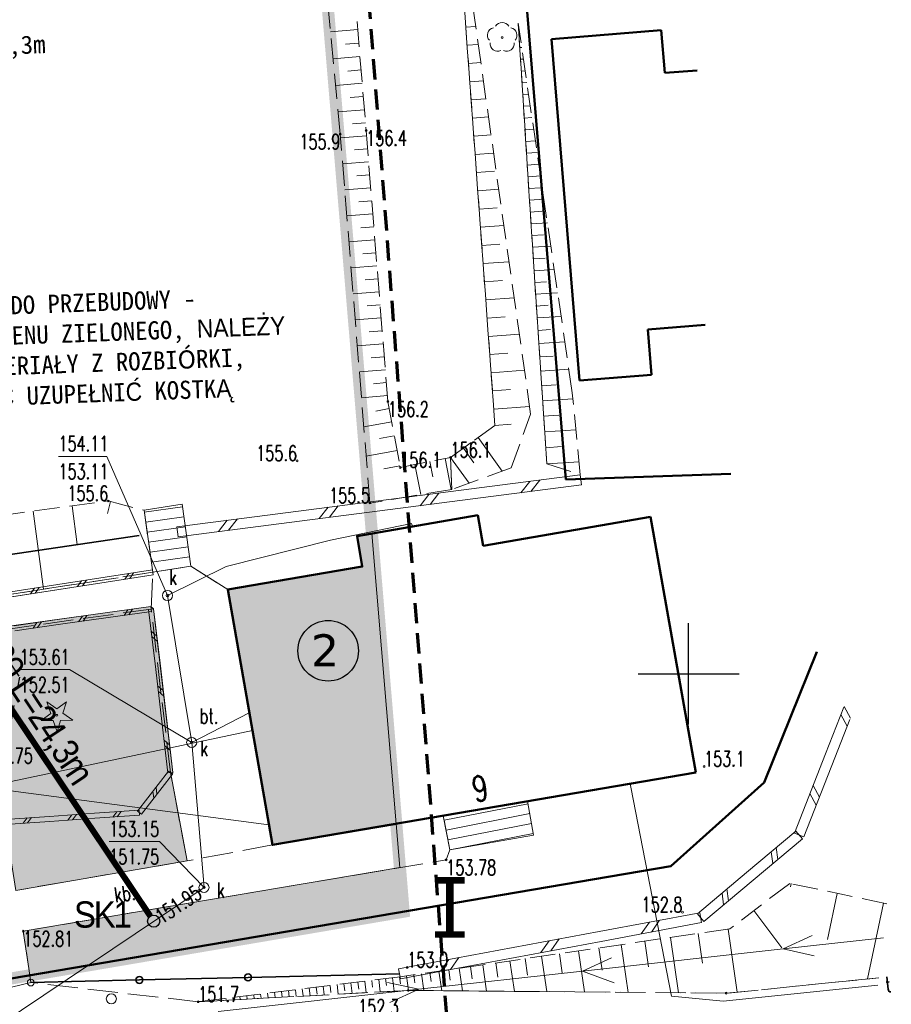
# Model space of a CAD drawing. Header units: feet. Extents: x 7493062 to 7493341, y 5986535 to 5986725.
# Tile 7 of 16: x 7493217 to 7493260, y 5986584 to 5986632. Entities that reach past the tile are written whole.
import ezdxf
from ezdxf import colors
from ezdxf.entities.mleader import LeaderData, LeaderLine
from ezdxf.enums import TextEntityAlignment as Align
from ezdxf.math import Vec2, Vec3

# ---------------------------------------------------------------- set-up
doc = ezdxf.new("R2010")
doc.units = ezdxf.units.FT
doc.header["$MEASUREMENT"] = 0
for name, pattern in [('1', [0]), ('1_1', [0]), ('1_14', [1, -1]), ('1_OTKJ', [2, 1.5, -0.5]), ('1_OTKS', [0]), ('1_OTKSG', [0]), ('1_OTKU', [2, 1.5, -0.5]), ('1_OTRK', [1.75, 1.25, -0.5]), ('1_OTRKG', [1.75, 1.25, -0.5]), ('2', [1.5, 1, -0.5]), ('2_EGBS', [0]), ('2_EGBSG', [0]), ('2_EGBU_A', [0]), ('3', [1, 0.5, -0.5]), ('3_SUCP', [0]), ('3_SUEP_A', [0]), ('3_SUKP', [0]), ('3_SUTP_A', [0]), ('GDE', [0]), ('HIDDEN2', [4.7625, 3.175, -1.5875])]:
    doc.linetypes.add(name, pattern=pattern)
doc.layers.get('0').update_dxf_attribs({"color": 250, "linetype": 'CONTINUOUS', "lineweight": 100})
for name, color, linetype, lineweight in [('__IE_PZT_02', 1, 'CONTINUOUS', 30), ('_budynek', 7, 'CONTINUOUS', 50), ('_k_kreskowanie', 250, 'CONTINUOUS', 5), ('_k_opis', 1, 'CONTINUOUS', 13), ('_k_widok', 7, 'CONTINUOUS', 18), ('_k_zarys', 7, 'HIDDEN2', 20), ('_k_ściany', 7, 'CONTINUOUS', 35), ('DZIALKI_L_1', 2, '1', 50), ('EDZPD_L_0', 7, '1', 18), ('EGBB_L_0', 250, '2_EGBU_A', 50), ('EGBE_L_3', 7, '2_EGBS', 18), ('KANALIZACJA SANITARNA PROJ.', 32, 'CONTINUOUS', 0), ('Obrys', 7, 'CONTINUOUS', 25), ('OTD_L_12', 7, 'CONTINUOUS', 18), ('OTK_E_T_3', 7, 'CONTINUOUS', 0), ('OTK_L_0', 7, '1_OTKJ', 18), ('OTK_L_4', 7, '1_OTKU', 18), ('OTK_L_6', 7, '1_OTKS', 18), ('OTO_L_0', 7, 'CONTINUOUS', 35), ('OTO_L_2', 7, 'CONTINUOUS', 18), ('OTR_L_1', 7, '1_OTRK', 18), ('OTR_T_0', 7, 'CONTINUOUS', 18), ('OTR_T_1', 7, 'CONTINUOUS', 18), ('OTZ_T_0', 250, 'CONTINUOUS', 18), ('OTZ_T_1', 250, 'CONTINUOUS', 18), ('SIATKA_L_0', 7, '1', 25), ('SUEP_L_0', 1, '3_SUEP_A', 18), ('SUP_T_2', 7, 'CONTINUOUS', 18)]:
    doc.layers.add(name, color=color, linetype=linetype, lineweight=lineweight)
doc.layers.add('_k_niewidoczna', color=72, linetype='CONTINUOUS', lineweight=9, plot=False)
for name, color, linetype, lineweight, true_color in [('EADTD_T_0', 7, 'CONTINUOUS', 25, 0x800080), ('SUCP_L_0', 7, '3_SUCP', 18, 0xd200d2), ('SUK_E_T_4', 7, 'CONTINUOUS', 0, 0x803300), ('SUK_T_3', 7, 'CONTINUOUS', 18, 0x803300), ('SUKP_L_0', 7, '3_SUKP', 18, 0x803300), ('SUKR_T_0', 7, 'CONTINUOUS', 18, 0x803300), ('SUTP_E_T_0', 7, 'CONTINUOUS', 0, 0xff9100), ('SUTP_L_0', 7, '3_SUTP_A', 18, 0xff9100), ('ZASIEG_L_0', 7, '2', 70, 0x2cd341)]:
    doc.layers.add(name, color=color, linetype=linetype, lineweight=lineweight, true_color=true_color)
doc.styles.add('GENERATED_STYLE_1', font='MS Gothic.ttf')
doc.styles.get("Standard").update_dxf_attribs({"font": 'Simplex.SHX'})

# ---------------------------------------------------------------- blocks, each defined once
blk = doc.blocks.new('2_OTRN')
at = {"linetype": 'Continuous'}
blk.add_circle((0, 0), 0.045, dxfattribs=at)
blk = doc.blocks.new('2_OTRS')
at = {"linetype": 'Continuous'}
blk.add_circle((0, 0), 0.045, dxfattribs=at)
blk = doc.blocks.new('2_OTZL')
at = {"linetype": 'Continuous'}
blk.add_circle((0, 0), 0.045, dxfattribs=at)
for centre, start, end in [((0, 0.375), 30.1401, 149.8599), ((-0.357, 0.116), 102.1445, 221.86), ((0.357, 0.116), 318.14, 77.8555), ((-0.22, -0.303), 174.1482, 293.8542), ((0.22, -0.303), 246.1458, 5.8518)]:
    blk.add_arc(centre, 0.375, start, end, dxfattribs=at)
blk = doc.blocks.new('2_OTZG')
at = {"linetype": 'Continuous'}
for p, q in [((-0.3012, 0.09375), (-0.4937, 0.6621)), ((-0.4937, 0.6621), (-0.0039, 0.31545)), ((-0.0039, 0.31545), (0.4771, 0.67415)), ((0.4771, 0.67415), (0.2988, 0.1012)), ((-0.78225, -0.26495), (-0.3012, 0.09375)), ((0.2988, 0.1012), (0.7886, -0.24545)), ((-0.18225, -0.2575), (-0.78225, -0.26495)), ((0.01025, -0.82585), (-0.18225, -0.2575)), ((0.1886, -0.2529), (0.01025, -0.82585)), ((0.7886, -0.24545), (0.1886, -0.2529))]:
    blk.add_line(p, q, dxfattribs=at)
blk.add_circle((0, 0), 0.045, dxfattribs=at)
blk = doc.blocks.new('4_SUKS')
at = {"linetype": 'Continuous'}
blk.add_circle((0, 0), 0.25, dxfattribs=at)
blk = doc.blocks.new('4_SUPS')
at = {"linetype": 'Continuous'}
blk.add_circle((0, 0), 0.0625, dxfattribs=at)
blk = doc.blocks.new('4_SUPP')
at = {"linetype": 'Continuous'}
blk.add_circle((0, 0), 0.25, dxfattribs=at)
blk = doc.blocks.new('dz_89')
at = {"layer": '_k_kreskowanie', "transparency": 33554534}
h = blk.add_hatch(color=252, dxfattribs=at)
h.dxf.hatch_style = 1
h.paths.add_polyline_path([(71.59, -22.862), (70.848, -22.962), (71.052, -24.481), (64.354, -25.373), (66.093, -38.086), (72.26, -37.264)])
at = {"layer": '_k_widok', "true_color": 0x727430, "transparency": 33554483}
h = blk.add_hatch(color=67, dxfattribs=at)
h.dxf.hatch_style = 1
h.paths.add_polyline_path([(72.464, -41.627), (72.362, -39.443), (53.603, -41.895), (53.84, -44.089)])
h.paths.add_polyline_path([(60.646, -26.181), (60.508, -26.067), (44.964, -27.632), (45.279, -31.881), (49.983, -31.463), (49.93, -30.871), (51.668, -30.695), (51.941, -32.767), (50.125, -32.9), (50.046, -32.326), (45.341, -32.754), (45.498, -34.882), (47.589, -36.757), (52.91, -36.58), (53.309, -39.863), (61.837, -38.718), (61.204, -34.486), (61.275, -34.401), (61.304, -34.311)])
at = {"layer": '_budynek'}
blk.add_lwpolyline([(71.59, -22.862), (70.848, -22.962), (71.052, -24.481), (64.354, -25.373), (66.093, -38.086), (72.26, -37.264)], dxfattribs=at)
at = {"layer": '_k_niewidoczna'}
for points in [[(59.516, -24.637), (58.339, -24.775), (52.455, -25.462)], [(50.081, -44.586), (53.84, -44.089), (53.603, -41.895), (72.362, -39.443), (72.26, -37.264), (66.093, -38.086), (64.354, -25.373), (62.569, -24.136), (62.253, -21.062), (60.353, -21.291), (60.693, -24.5), (59.516, -24.637)]]:
    blk.add_lwpolyline(points, dxfattribs=at)
blk.add_lwpolyline([(60.646, -26.181), (61.304, -34.311), (61.275, -34.401), (61.204, -34.486), (61.837, -38.718), (53.309, -39.863), (52.91, -36.58), (42.82, -36.916), (42.732, -36.884), (40.834, -35.183), (40.793, -35.101), (40.624, -33.183), (50.046, -32.326), (50.125, -32.9), (51.941, -32.767), (51.668, -30.695), (49.93, -30.871), (49.983, -31.463), (40.576, -32.298), (40.287, -28.225), (40.4, -28.092), (60.508, -26.067)], close=True, dxfattribs=at)
at = {"layer": '_k_zarys', "color": 1, "ltscale": 0.7, "const_width": 0.6}
blk.add_lwpolyline([(6.603, 40.543), (6.603, 40.543), (68.502, 43.426), (72.464, -41.627), (50.081, -44.586), (41.261, -42.547), (32.734, -54.97), (26.769, -58.21), (-7.837, -62.869), (-10.81, -30.016), (5.084, -30.196), (5.148, -5.572), (5.752, 14.49), (6.603, 40.543), (6.603, 40.543)], dxfattribs=at)
at = {"layer": 'Obrys', "lineweight": 25}
blk.add_circle((69.207, -28.581), 1.5, dxfattribs=at)
at = {"layer": '_k_opis', "color": 1, "insert": (73.801, -39.963), "char_height": 3, "attachment_point": 1, "rotation": 357.8731, "style": 'GENERATED_STYLE_1'}
blk.add_mtext_dynamic_manual_height_columns('{\\fMS Gothic|b1|i0|c238|p49;I}', width=3.91767, gutter_width=12.5, heights=[0], dxfattribs=at)
at = {"layer": 'Obrys', "lineweight": 20, "insert": (69.779, -27.786), "char_height": 1.5911, "width": 1.76347, "attachment_point": 3, "rotation": 357.8731, "style": 'GENERATED_STYLE_1'}
blk.add_mtext('{\\fVerdana|b0|i0|c238|p34;2}', dxfattribs=at)
at = {"layer": '_k_widok'}
ml = blk.add_multileader_mtext('Standard', dxfattribs=at)
ml.set_content('{\\fMS Gothic|b0|i0|c128|p49;BUDYNEK }GOSPODARCZY {\\fMS Gothic|b0|i0|c128|p49;"BLASZAK"} O WYMIARZE  3mx6m I WYSOKOŚCI 2,3m  {\\fMS Gothic|b0|i0|c128|p49;PRZEZNACZONY DO ROZBIÓRKI }', color=256, style='GENERATED_STYLE_1')
ml.set_leader_properties()
ml.build(insert=Vec2(0, 0))
ml.multileader.update_dxf_attribs({"text_right_attachment_type": 6, "dogleg_length": 0.36, "arrow_head_size": 1})
ctx = ml.context
ctx.base_point, ctx.char_height, ctx.arrow_head_size, ctx.landing_gap_size, ctx.plane_origin = Vec3(35.207, 3.456), 0.9, 1, 0.09, Vec3(24.141, -5.754)
ctx.right_attachment = 6
notes = []
notes.append((ctx, [(1, (1, 1, 0), (34.847, 3.456), (1, 0), 0.36, [(0, [(25.879, 10.999)], 0, [])])]))
ctx.mtext.insert, ctx.mtext.width, ctx.mtext.flow_direction = Vec3(35.297, 3.908), 23.05638, 5
ctx.mtext.has_bg_fill, ctx.mtext.bg_color, ctx.mtext.bg_scale_factor, ctx.mtext.bg_transparency, ctx.mtext.use_window_bg_color = 1, -1073741824, 1.5, 0, 1
ml = blk.add_multileader_mtext('Standard', dxfattribs=at)
ml.set_content('{\\fMS Gothic|b0|i0|c128|p49;SKWER Z MASZTEM DO PRZEBUDOWY - ZMNIEJSZENIE TERENU ZIELONEGO, }NALEŻY {\\fMS Gothic|b0|i0|c128|p49;WYKORZYSTA}Ć {\\fMS Gothic|b0|i0|c128|p49;MATERIA}Ł{\\fMS Gothic|b0|i0|c128|p49;Y Z ROZBIÓRKI, POZOSTA}ŁĄ {\\fMS Gothic|b0|i0|c128|p49;CZ}ĘŚĆ{\\fMS Gothic|b0|i0|c128|p49; UZUPE}Ł{\\fMS Gothic|b0|i0|c128|p49;NI}Ć {\\fMS Gothic|b0|i0|c128|p49;KOSTK}Ą {\\fMS Gothic|b0|i0|c128|p49;BETONOW}Ą', color=256, style='GENERATED_STYLE_1')
ml.set_leader_properties()
ml.build(insert=Vec2(0, 0))
ml.multileader.update_dxf_attribs({"text_right_attachment_type": 6, "dogleg_length": 0.36, "arrow_head_size": 1})
ctx = ml.context
ctx.base_point, ctx.char_height, ctx.arrow_head_size, ctx.landing_gap_size, ctx.plane_origin = Vec3(44.231, -10.977), 0.9, 1, 0.09, Vec3(28.363, -23.093)
ctx.right_attachment = 6
notes.append((ctx, [(1, (1, 1, 0), (43.871, -10.977), (1, 0), 0.36, [(0, [(40.287, -28.225)], 0, [])])]))
ctx.mtext.insert, ctx.mtext.width, ctx.mtext.defined_height, ctx.mtext.flow_direction = Vec3(44.321, -10.457), 24.53699, 7.418, 5
ctx.mtext.has_bg_fill, ctx.mtext.bg_color, ctx.mtext.bg_scale_factor, ctx.mtext.bg_transparency, ctx.mtext.use_window_bg_color = 1, -1073741824, 1.5, 0, 1
for ctx, leaders in notes:
    for number, flags, end, landing, length, lines in leaders:
        leader = LeaderData()
        leader.index, (leader.has_last_leader_line, leader.has_dogleg_vector, leader.attachment_direction) = number, flags
        leader.last_leader_point, leader.dogleg_vector, leader.dogleg_length = Vec3(end), Vec3(landing), length
        for number, points, colour, breaks in lines:
            line = LeaderLine()
            line.index, line.vertices, line.color, line.breaks = number, Vec3.list(points), colors.encode_raw_color(colour), breaks
            leader.lines.append(line)
        ctx.leaders.append(leader)

msp = doc.modelspace()

# ---------------------------------------------------------------- linework, layer by layer
at = {"layer": 'DZIALKI_L_1', "linetype": '1'}
for p, q in [((7493252.092, 5986609.901), (7493243.93, 5986609.62)), ((7493253.74, 5986594.61), (7493256.362, 5986601.09)), ((7493249.12, 5986590.47), (7493253.74, 5986594.61))]:
    msp.add_line(p, q, dxfattribs=at)
at = {"layer": 'EDZPD_L_0', "linetype": 'GDE', "lineweight": 18}
for p, q in [((7493252.092, 5986609.901), (7493243.93, 5986609.62)), ((7493253.74, 5986594.61), (7493256.362, 5986601.09)), ((7493249.12, 5986590.47), (7493253.74, 5986594.61))]:
    msp.add_line(p, q, dxfattribs=at)
at = {"layer": 'EGBB_L_0', "linetype": '2_EGBU_A'}
for p, q in [((7493248.64, 5986631.86), (7493243.21, 5986631.41)), ((7493248.83, 5986629.75), (7493248.64, 5986631.86)), ((7493243.21, 5986631.41), (7493244.6, 5986614.51)), ((7493250.42, 5986629.863), (7493248.83, 5986629.75)), ((7493247.98, 5986617.04), (7493250.822, 5986617.274)), ((7493248.16, 5986614.79), (7493247.98, 5986617.04)), ((7493244.6, 5986614.51), (7493248.16, 5986614.79)), ((7493239.82, 5986606.33), (7493239.56, 5986607.84)), ((7493248.12, 5986607.76), (7493239.82, 5986606.33)), ((7493250.36, 5986595.11), (7493248.12, 5986607.76))]:
    msp.add_line(p, q, dxfattribs=at)
at = {"layer": 'EGBE_L_3', "linetype": '2_EGBS'}
msp.add_line((7493242.32, 5986592.01), (7493242.029, 5986593.684), dxfattribs=at)
at = {"layer": 'OTD_L_12'}
for p, q in [((7493239.636, 5986609.198), (7493244.628, 5986609.838)), ((7493244.628, 5986609.838), (7493244.692, 5986609.342)), ((7493239.699, 5986608.702), (7493244.692, 5986609.342)), ((7493241.696, 5986608.958), (7493242.132, 5986609.518)), ((7493242.196, 5986609.022), (7493242.631, 5986609.582)), ((7493256.784, 5986596.025), (7493257.694, 5986598.342)), ((7493258.018, 5986597.799), (7493257.706, 5986598.373)), ((7493257.249, 5986595.842), (7493257.99, 5986597.729)), ((7493257.864, 5986597.407), (7493257.552, 5986597.981)), ((7493255.247, 5986592.111), (7493256.784, 5986596.025)), ((7493255.713, 5986591.929), (7493257.249, 5986595.842)), ((7493256.481, 5986593.885), (7493256.169, 5986594.459)), ((7493256.327, 5986593.494), (7493256.016, 5986594.068)), ((7493252.879, 5986590.161), (7493255.319, 5986592.211)), ((7493253.201, 5986589.779), (7493255.641, 5986591.829)), ((7493255.247, 5986592.111), (7493255.713, 5986591.929)), ((7493255.319, 5986592.211), (7493255.641, 5986591.829)), ((7493254.421, 5986590.804), (7493254.343, 5986591.391)), ((7493254.177, 5986590.599), (7493254.099, 5986591.186)), ((7493250.439, 5986588.111), (7493252.879, 5986590.161)), ((7493250.761, 5986587.729), (7493253.201, 5986589.779)), ((7493251.981, 5986588.754), (7493251.903, 5986589.341)), ((7493251.737, 5986588.549), (7493251.659, 5986589.136)), ((7493245.581, 5986587.239), (7493250.554, 5986588.166)), ((7493250.439, 5986588.111), (7493250.761, 5986587.729)), ((7493250.554, 5986588.166), (7493250.646, 5986587.674)), ((7493245.672, 5986586.748), (7493250.646, 5986587.674)), ((7493247.662, 5986587.118), (7493248.068, 5986587.702)), ((7493248.159, 5986587.211), (7493248.565, 5986587.795)), ((7493240.608, 5986586.312), (7493245.581, 5986587.239)), ((7493240.699, 5986585.821), (7493245.672, 5986586.748)), ((7493242.688, 5986586.192), (7493243.094, 5986586.776)), ((7493243.186, 5986586.284), (7493243.592, 5986586.868))]:
    msp.add_line(p, q, dxfattribs=at)
at = {"layer": 'OTK_L_0', "linetype": '1_OTKJ'}
msp.add_line((7493259.419, 5986584.942), (7493251.87, 5986584.18), dxfattribs=at)
at = {"layer": 'OTR_L_1', "linetype": '1_OTRK'}
for p, q in [((7493244.24, 5986613.91), (7493241.56, 5986632.21)), ((7493241.56, 5986632.21), (7493242.48, 5986617.91)), ((7493242.48, 5986617.91), (7493242.98, 5986610.39)), ((7493244.64, 5986609.85), (7493244.24, 5986613.91)), ((7493241.22, 5986610.19), (7493242.18, 5986612.85)), ((7493242.98, 5986610.39), (7493244.64, 5986609.85)), ((7493251.87, 5986584.18), (7493259.419, 5986584.942))]:
    msp.add_line(p, q, dxfattribs=at)
at = {"layer": 'OTR_L_1', "linetype": '1_OTRKG'}
for p, q in [((7493242.48, 5986617.91), (7493241.56, 5986632.21)), ((7493242.98, 5986610.39), (7493242.48, 5986617.91)), ((7493255.01, 5986589.62), (7493252.05, 5986587.37)), ((7493259.823, 5986588.609), (7493255.01, 5986589.62))]:
    msp.add_line(p, q, dxfattribs=at)
at = {"layer": 'OTR_L_1', "linetype": '1_1'}
for p, q in [((7493241.563, 5986632.161), (7493241.567, 5986632.161)), ((7493241.601, 5986631.58), (7493241.652, 5986631.583)), ((7493241.638, 5986630.998), (7493241.737, 5986631.004)), ((7493241.675, 5986630.417), (7493241.821, 5986630.426)), ((7493241.713, 5986629.835), (7493241.906, 5986629.847)), ((7493241.75, 5986629.253), (7493241.991, 5986629.269)), ((7493239.23, 5986628.408), (7493239.965, 5986628.462)), ((7493241.788, 5986628.672), (7493242.075, 5986628.69)), ((7493241.825, 5986628.09), (7493242.16, 5986628.112)), ((7493239.296, 5986627.508), (7493240.092, 5986627.566)), ((7493241.862, 5986627.509), (7493242.245, 5986627.533)), ((7493241.9, 5986626.927), (7493242.33, 5986626.955)), ((7493239.362, 5986626.607), (7493240.219, 5986626.67)), ((7493241.937, 5986626.346), (7493242.414, 5986626.376)), ((7493239.428, 5986625.706), (7493240.346, 5986625.774)), ((7493241.975, 5986625.764), (7493242.499, 5986625.798)), ((7493242.012, 5986625.182), (7493242.584, 5986625.219)), ((7493239.494, 5986624.806), (7493240.395, 5986624.872)), ((7493242.05, 5986624.601), (7493242.669, 5986624.641)), ((7493239.56, 5986623.905), (7493240.601, 5986623.981)), ((7493242.087, 5986624.019), (7493242.669, 5986624.057)), ((7493242.124, 5986623.438), (7493242.838, 5986623.484)), ((7493239.626, 5986623.004), (7493240.527, 5986623.07)), ((7493242.162, 5986622.856), (7493242.743, 5986622.893)), ((7493239.692, 5986622.104), (7493240.855, 5986622.189)), ((7493242.199, 5986622.274), (7493243.007, 5986622.326)), ((7493242.237, 5986621.693), (7493242.818, 5986621.73)), ((7493239.758, 5986621.203), (7493240.658, 5986621.269)), ((7493242.274, 5986621.111), (7493243.177, 5986621.169)), ((7493242.311, 5986620.53), (7493242.893, 5986620.567)), ((7493239.824, 5986620.302), (7493241.109, 5986620.396)), ((7493242.349, 5986619.948), (7493243.346, 5986620.012)), ((7493239.89, 5986619.402), (7493240.79, 5986619.468)), ((7493242.386, 5986619.367), (7493242.968, 5986619.404)), ((7493239.955, 5986618.501), (7493241.364, 5986618.604)), ((7493242.424, 5986618.785), (7493243.516, 5986618.855)), ((7493242.461, 5986618.203), (7493243.043, 5986618.241)), ((7493240.021, 5986617.6), (7493240.922, 5986617.666)), ((7493242.5, 5986617.61), (7493243.687, 5986617.689)), ((7493240.087, 5986616.7), (7493241.618, 5986616.812)), ((7493242.541, 5986616.992), (7493243.159, 5986617.033)), ((7493242.584, 5986616.349), (7493243.87, 5986616.435)), ((7493240.153, 5986615.799), (7493241.054, 5986615.865)), ((7493242.628, 5986615.679), (7493243.298, 5986615.724)), ((7493240.219, 5986614.898), (7493241.872, 5986615.019)), ((7493242.675, 5986614.982), (7493244.069, 5986615.075)), ((7493242.723, 5986614.256), (7493243.449, 5986614.304)), ((7493240.285, 5986613.998), (7493241.186, 5986614.064)), ((7493240.351, 5986613.097), (7493242.127, 5986613.227)), ((7493242.773, 5986613.507), (7493244.27, 5986613.607)), ((7493242.823, 5986612.747), (7493243.584, 5986612.797)), ((7493240.41, 5986612.291), (7493241.215, 5986612.35)), ((7493242.875, 5986611.974), (7493244.421, 5986612.076)), ((7493239.579, 5986611.693), (7493240.774, 5986610.028)), ((7493242.927, 5986611.188), (7493243.712, 5986611.24)), ((7493242.98, 5986610.39), (7493244.576, 5986610.496)), ((7493255.079, 5986589.605), (7493255.047, 5986589.454)), ((7493257.364, 5986589.125), (7493256.884, 5986586.84)), ((7493259.65, 5986588.645), (7493258.86, 5986584.886)), ((7493253.232, 5986588.268), (7493254.626, 5986586.434)), ((7493249.111, 5986586.942), (7493249.51, 5986584.201)), ((7493250.481, 5986587.142), (7493250.696, 5986585.665)), ((7493251.958, 5986587.357), (7493252.413, 5986584.235)), ((7493245.562, 5986586.425), (7493245.722, 5986585.329)), ((7493246.658, 5986586.585), (7493247.002, 5986584.223)), ((7493247.839, 5986586.757), (7493248.024, 5986585.485)), ((7493242.725, 5986586.012), (7493242.98, 5986584.259)), ((7493243.601, 5986586.139), (7493243.738, 5986585.195)), ((7493244.545, 5986586.277), (7493244.841, 5986584.242)), ((7493239.201, 5986585.499), (7493239.289, 5986584.895)), ((7493239.805, 5986585.586), (7493239.994, 5986584.286)), ((7493240.455, 5986585.681), (7493240.558, 5986584.98)), ((7493241.156, 5986585.783), (7493241.376, 5986584.273)), ((7493241.911, 5986585.893), (7493242.03, 5986585.08))]:
    msp.add_line(p, q, dxfattribs=at)
at = {"layer": 'SIATKA_L_0', "linetype": '1'}
for p, q in [((7493250, 5986597.5), (7493250, 5986602.5)), ((7493247.5, 5986600), (7493252.5, 5986600))]:
    msp.add_line(p, q, dxfattribs=at)
at = {"layer": 'SUEP_L_0', "linetype": '3_SUEP_A'}
for p, q in [((7493254.68, 5986586.371), (7493256.116, 5986587.033)), ((7493259.65, 5986586.92), (7493254.68, 5986586.371)), ((7493254.68, 5986586.371), (7493244.741, 5986585.273)), ((7493244.741, 5986585.273), (7493246.177, 5986585.934)), ((7493256.226, 5986586.039), (7493254.68, 5986586.371)), ((7493246.314, 5986584.692), (7493244.741, 5986585.273))]:
    msp.add_line(p, q, dxfattribs=at)
at = {"layer": 'SUTP_L_0', "linetype": '3_SUTP_A'}
for p, q in [((7493247.14, 5986594.38), (7493247.11, 5986594.55)), ((7493249.15, 5986584.04), (7493247.14, 5986594.38)), ((7493259.379, 5986584.573), (7493251.71, 5986583.79)), ((7493251.71, 5986583.79), (7493249.15, 5986584.04))]:
    msp.add_line(p, q, dxfattribs=at)

# ---------------------------------------------------------------- block references
at = {"layer": '_k_ściany', "rotation": 2.126854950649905}
msp.add_blockref('dz_89', (7493161.929, 5986627.127), dxfattribs=at)
at = {"layer": 'OTR_T_1'}
for p in [(7493250.77, 5986595.41), (7493249.7, 5986588.19), (7493251.87, 5986584.18)]:
    msp.add_blockref('2_OTRN', p, dxfattribs=at)
at = {"layer": 'OTZ_T_0'}
msp.add_blockref('2_OTZL', (7493240.77, 5986631.49), dxfattribs=at)

# ---------------------------------------------------------------- texts
at = {"layer": 'EADTD_T_0', "width": 0.7}
msp.add_text('9', height=1.25, rotation=10.2894, dxfattribs=at).set_placement((7493239.79, 5986593.71), align=Align.CENTER)
at = {"layer": 'OTR_T_1', "lineweight": 9, "width": 0.7}
msp.add_text('153.1', height=0.75, dxfattribs=at).set_placement((7493250.77, 5986595.41))
msp.add_text('152.8', height=0.75, dxfattribs=at).set_placement((7493249.7, 5986588.19), align=Align.RIGHT)
at = {"layer": 'SUTP_E_T_0', "lineweight": 9, "width": 0.7}
msp.add_text('t', height=0.75, rotation=6.4146, dxfattribs=at).set_placement((7493259.89, 5986584.617), align=Align.MIDDLE)

# ---------------------------------------------------------------- next in the draw order: linework, layer by layer
at = {"layer": '__IE_PZT_02', "linetype": '3', "ltscale": 2}
for points in [[(7493195.229, 5986655.908), (7493195.59, 5986651.427), (7493196.388, 5986630.296), (7493210.693, 5986609.012), (7493216.87, 5986599.825)], [(7493215.676, 5986585.111), (7493214.912, 5986589.58), (7493216.87, 5986599.825)]]:
    msp.add_lwpolyline(points, dxfattribs=at)
at = {"layer": '_k_widok', "color": 6}
msp.add_lwpolyline([(7493234.318, 5986606.937), (7493233.58, 5986606.81), (7493233.84, 5986605.3), (7493227.18, 5986604.16), (7493229.39, 5986591.52), (7493235.522, 5986592.57), (7493234.318, 5986606.937)], dxfattribs=at)
at = {"layer": 'DZIALKI_L_1', "linetype": '1'}
for p, q in [((7493243.93, 5986609.62), (7493236.514, 5986698.869)), ((7493213.63, 5986584.43), (7493249.12, 5986590.47))]:
    msp.add_line(p, q, dxfattribs=at)
at = {"layer": 'EDZPD_L_0', "linetype": 'GDE', "lineweight": 18}
for p, q in [((7493243.93, 5986609.62), (7493236.514, 5986698.869)), ((7493213.63, 5986584.43), (7493249.12, 5986590.47))]:
    msp.add_line(p, q, dxfattribs=at)
at = {"layer": 'EGBB_L_0', "linetype": '2_EGBU_A'}
for p, q in [((7493239.56, 5986607.84), (7493233.58, 5986606.81)), ((7493233.58, 5986606.81), (7493233.84, 5986605.3)), ((7493233.84, 5986605.3), (7493227.18, 5986604.16)), ((7493227.18, 5986604.16), (7493229.39, 5986591.52)), ((7493229.39, 5986591.52), (7493250.36, 5986595.11))]:
    msp.add_line(p, q, dxfattribs=at)
at = {"layer": 'EGBE_L_3', "linetype": '2_EGBS'}
for p, q in [((7493242.029, 5986593.684), (7493237.85, 5986592.968)), ((7493237.893, 5986592.752), (7493242.05, 5986593.564)), ((7493237.988, 5986592.261), (7493242.136, 5986593.071)), ((7493238.084, 5986591.771), (7493242.221, 5986592.579)), ((7493238.18, 5986591.28), (7493242.307, 5986592.086)), ((7493238.18, 5986591.28), (7493242.32, 5986592.01))]:
    msp.add_line(p, q, dxfattribs=at)
at = {"layer": 'EGBE_L_3', "linetype": '2_EGBSG'}
msp.add_line((7493237.85, 5986592.968), (7493238.18, 5986591.28), dxfattribs=at)
at = {"layer": 'KANALIZACJA SANITARNA PROJ.', "const_width": 0.3}
msp.add_lwpolyline([(7493209.853, 5986608.088), (7493223.342, 5986587.997)], dxfattribs=at)
at = {"layer": 'KANALIZACJA SANITARNA PROJ.', "lineweight": 30}
msp.add_circle((7493223.509, 5986587.748), 0.3, dxfattribs=at)
at = {"layer": 'OTD_L_12'}
for p, q in [((7493234.643, 5986608.558), (7493239.636, 5986609.198)), ((7493236.704, 5986608.318), (7493237.139, 5986608.878)), ((7493237.203, 5986608.382), (7493237.639, 5986608.942)), ((7493229.651, 5986607.918), (7493234.643, 5986608.558)), ((7493234.707, 5986608.062), (7493239.699, 5986608.702)), ((7493224.658, 5986607.278), (7493229.651, 5986607.918)), ((7493229.714, 5986607.422), (7493234.707, 5986608.062)), ((7493231.711, 5986607.678), (7493232.147, 5986608.238)), ((7493232.211, 5986607.742), (7493232.646, 5986608.302)), ((7493224.722, 5986606.782), (7493229.714, 5986607.422)), ((7493226.719, 5986607.038), (7493227.154, 5986607.598)), ((7493227.218, 5986607.102), (7493227.654, 5986607.662)), ((7493224.658, 5986607.278), (7493224.722, 5986606.782)), ((7493223.451, 5986605.144), (7493221.109, 5986604.782)), ((7493222.28, 5986604.963), (7493222.084, 5986604.679)), ((7493222.514, 5986604.999), (7493222.318, 5986604.715)), ((7493223.489, 5986604.896), (7493223.451, 5986605.144)), ((7493221.109, 5986604.782), (7493218.767, 5986604.42)), ((7493221.147, 5986604.534), (7493218.805, 5986604.172)), ((7493219.938, 5986604.601), (7493219.742, 5986604.317)), ((7493220.172, 5986604.637), (7493219.976, 5986604.353)), ((7493223.489, 5986604.896), (7493221.147, 5986604.534)), ((7493218.767, 5986604.42), (7493216.425, 5986604.058)), ((7493218.805, 5986604.172), (7493216.463, 5986603.81)), ((7493217.596, 5986604.239), (7493217.4, 5986603.955)), ((7493217.83, 5986604.275), (7493217.634, 5986603.991)), ((7493221.107, 5986603.008), (7493218.851, 5986602.692)), ((7493223.363, 5986603.324), (7493221.107, 5986603.008)), ((7493223.397, 5986603.076), (7493221.141, 5986602.76)), ((7493222.235, 5986603.166), (7493222.044, 5986602.887)), ((7493222.46, 5986603.197), (7493222.269, 5986602.918)), ((7493223.504, 5986603.215), (7493223.256, 5986603.185)), ((7493223.256, 5986603.185), (7493223.576, 5986600.485)), ((7493223.397, 5986603.076), (7493223.363, 5986603.324)), ((7493223.504, 5986603.215), (7493223.824, 5986600.515)), ((7493218.851, 5986602.692), (7493216.595, 5986602.376)), ((7493217.723, 5986602.534), (7493217.532, 5986602.255)), ((7493217.948, 5986602.565), (7493217.757, 5986602.286)), ((7493221.141, 5986602.76), (7493218.885, 5986602.444)), ((7493219.979, 5986602.85), (7493219.788, 5986602.571)), ((7493220.204, 5986602.881), (7493220.013, 5986602.602)), ((7493218.885, 5986602.444), (7493216.629, 5986602.128)), ((7493223.384, 5986602.105), (7493223.664, 5986601.865)), ((7493223.416, 5986601.835), (7493223.696, 5986601.595)), ((7493223.576, 5986600.485), (7493223.896, 5986597.785)), ((7493223.824, 5986600.515), (7493224.144, 5986597.815)), ((7493223.704, 5986599.405), (7493223.984, 5986599.165)), ((7493223.736, 5986599.135), (7493224.016, 5986598.895)), ((7493223.896, 5986597.785), (7493224.216, 5986595.085)), ((7493224.144, 5986597.815), (7493224.464, 5986595.115)), ((7493224.024, 5986596.705), (7493224.304, 5986596.465)), ((7493224.056, 5986596.435), (7493224.336, 5986596.195)), ((7493224.241, 5986595.177), (7493222.701, 5986593.197)), ((7493224.439, 5986595.023), (7493224.241, 5986595.177)), ((7493224.439, 5986595.023), (7493222.899, 5986593.043)), ((7493224.464, 5986595.115), (7493224.216, 5986595.085)), ((7493223.625, 5986594.385), (7493223.669, 5986594.033)), ((7493223.471, 5986594.187), (7493223.515, 5986593.835)), ((7493222.791, 5986593.245), (7493220.571, 5986593.091)), ((7493222.809, 5986592.995), (7493222.791, 5986593.245)), ((7493218.351, 5986592.938), (7493216.131, 5986592.785)), ((7493217.241, 5986592.861), (7493217.037, 5986592.597)), ((7493217.463, 5986592.877), (7493217.259, 5986592.612)), ((7493220.571, 5986593.091), (7493218.351, 5986592.938)), ((7493220.589, 5986592.842), (7493218.369, 5986592.689)), ((7493219.461, 5986593.015), (7493219.257, 5986592.75)), ((7493219.683, 5986593.03), (7493219.479, 5986592.765)), ((7493222.809, 5986592.995), (7493220.589, 5986592.842)), ((7493221.681, 5986593.168), (7493221.477, 5986592.903)), ((7493221.903, 5986593.183), (7493221.699, 5986592.919)), ((7493222.899, 5986593.043), (7493222.701, 5986593.197)), ((7493218.369, 5986592.689), (7493216.149, 5986592.535)), ((7493235.634, 5986585.386), (7493240.608, 5986586.312)), ((7493238.212, 5986585.358), (7493238.618, 5986585.942)), ((7493235.726, 5986584.894), (7493240.699, 5986585.821)), ((7493237.715, 5986585.265), (7493238.121, 5986585.849)), ((7493235.634, 5986585.386), (7493235.726, 5986584.894))]:
    msp.add_line(p, q, dxfattribs=at)
at = {"layer": 'OTK_L_0', "linetype": '1_OTKJ'}
for p, q in [((7493217.42, 5986584.71), (7493216.46, 5986584.48)), ((7493225.71, 5986583.76), (7493217.42, 5986584.71)), ((7493236.12, 5986584.32), (7493225.71, 5986583.76)), ((7493251.87, 5986584.18), (7493236.12, 5986584.32))]:
    msp.add_line(p, q, dxfattribs=at)
at = {"layer": 'OTK_L_4', "linetype": '1_OTKU'}
for p, q in [((7493223.47, 5986605.02), (7493211.76, 5986603.21)), ((7493223.38, 5986603.2), (7493223.47, 5986605.02)), ((7493223.47, 5986605.02), (7493225.35, 5986605.33)), ((7493225.35, 5986605.33), (7493227.18, 5986604.16)), ((7493227.18, 5986604.16), (7493229.39, 5986591.52)), ((7493212.1, 5986601.62), (7493223.38, 5986603.2)), ((7493224.34, 5986595.1), (7493223.38, 5986603.2)), ((7493225.16, 5986590.73), (7493224.34, 5986595.1)), ((7493237.85, 5986592.968), (7493229.39, 5986591.52)), ((7493238.18, 5986591.28), (7493237.85, 5986592.968)), ((7493229.39, 5986591.52), (7493225.16, 5986590.73)), ((7493238, 5986590.78), (7493238.18, 5986591.28)), ((7493229.44, 5986589.35), (7493238, 5986590.78)), ((7493225.16, 5986590.73), (7493216.68, 5986589.27)), ((7493217.05, 5986587.25), (7493229.44, 5986589.35)), ((7493217.42, 5986584.71), (7493217.05, 5986587.25)), ((7493216.46, 5986584.48), (7493217.42, 5986584.71))]:
    msp.add_line(p, q, dxfattribs=at)
at = {"layer": 'OTK_L_6', "linetype": '1_OTKS'}
for p, q in [((7493223.03, 5986608.09), (7493224.92, 5986608.39)), ((7493224.92, 5986608.39), (7493225.35, 5986605.33)), ((7493225.35, 5986605.33), (7493223.47, 5986605.02))]:
    msp.add_line(p, q, dxfattribs=at)
at = {"layer": 'OTK_L_6', "linetype": '1_OTKSG'}
msp.add_line((7493223.47, 5986605.02), (7493223.03, 5986608.09), dxfattribs=at)
at = {"layer": 'OTK_L_6', "linetype": '1_1'}
for p, q in [((7493223.044, 5986607.99), (7493224.938, 5986608.261)), ((7493223.115, 5986607.495), (7493225.008, 5986607.766)), ((7493223.186, 5986607), (7493225.077, 5986607.271)), ((7493223.257, 5986606.505), (7493225.147, 5986606.776)), ((7493223.328, 5986606.01), (7493225.216, 5986606.281)), ((7493223.399, 5986605.515), (7493225.286, 5986605.785))]:
    msp.add_line(p, q, dxfattribs=at)
msp.add_point((7493223.47, 5986605.02), dxfattribs=at)
at = {"layer": 'OTO_L_0'}
for p, q in [((7493222.79, 5986606.84), (7493215.371, 5986605.744)), ((7493228.182, 5986584.963), (7493222.801, 5986584.837)), ((7493235.68, 5986585.14), (7493228.182, 5986584.963)), ((7493222.801, 5986584.837), (7493217.42, 5986584.71))]:
    msp.add_line(p, q, dxfattribs=at)
for centre in [(7493222.801, 5986584.837), (7493228.182, 5986584.963)]:
    msp.add_circle(centre, 0.17, dxfattribs=at)
at = {"layer": 'OTO_L_2'}
for p, q in [((7493216.46, 5986584.48), (7493216.94, 5986584.595)), ((7493216.94, 5986584.595), (7493217.42, 5986584.71))]:
    msp.add_line(p, q, dxfattribs=at)
msp.add_circle((7493217.42, 5986584.71), 0.17, dxfattribs=at)
at = {"layer": 'OTR_L_1', "linetype": '1_OTRKG'}
for p, q in [((7493233, 5986639.26), (7493234.03, 5986626.89)), ((7493240.41, 5986612.29), (7493238.44, 5986639.21)), ((7493234.03, 5986626.89), (7493235.11, 5986613.47)), ((7493235.11, 5986613.47), (7493235.72, 5986610.21)), ((7493238.21, 5986610.71), (7493240.41, 5986612.29)), ((7493235.72, 5986610.21), (7493238.21, 5986610.71)), ((7493210.66, 5986607.12), (7493221.26, 5986608.55)), ((7493221.26, 5986608.55), (7493223.03, 5986608.09)), ((7493252.05, 5986587.37), (7493235.71, 5986584.99)), ((7493235.71, 5986584.99), (7493225.71, 5986583.76))]:
    msp.add_line(p, q, dxfattribs=at)
at = {"layer": 'OTR_L_1', "linetype": '1_OTRK'}
for p, q in [((7493242.18, 5986612.85), (7493238.44, 5986639.21)), ((7493238.44, 5986639.21), (7493240.41, 5986612.29)), ((7493232.75, 5986626.71), (7493231.68, 5986638)), ((7493234.22, 5986608.45), (7493232.75, 5986626.71)), ((7493240.41, 5986612.29), (7493238.21, 5986610.71)), ((7493238.21, 5986610.71), (7493238.27, 5986609.12)), ((7493238.21, 5986610.71), (7493238.27, 5986609.12)), ((7493241.22, 5986610.19), (7493238.27, 5986609.12)), ((7493238.27, 5986609.12), (7493234.22, 5986608.45)), ((7493223.03, 5986608.09), (7493223.47, 5986605.02)), ((7493223.47, 5986605.02), (7493211.76, 5986603.21)), ((7493225.71, 5986583.76), (7493236.12, 5986584.32)), ((7493236.12, 5986584.32), (7493251.87, 5986584.18))]:
    msp.add_line(p, q, dxfattribs=at)
at = {"layer": 'OTR_L_1', "linetype": '1_1'}
for p, q in [((7493233.613, 5986631.895), (7493232.269, 5986631.783)), ((7493238.967, 5986632.011), (7493239.456, 5986632.047)), ((7493233.669, 5986631.223), (7493233.001, 5986631.167)), ((7493239.033, 5986631.11), (7493239.583, 5986631.151)), ((7493233.725, 5986630.555), (7493232.396, 5986630.444)), ((7493233.78, 5986629.89), (7493233.12, 5986629.835)), ((7493239.099, 5986630.21), (7493239.711, 5986630.254)), ((7493239.165, 5986629.309), (7493239.838, 5986629.358)), ((7493233.835, 5986629.23), (7493232.522, 5986629.12)), ((7493233.89, 5986628.573), (7493233.237, 5986628.519)), ((7493233.944, 5986627.92), (7493232.646, 5986627.812)), ((7493233.998, 5986627.271), (7493233.353, 5986627.217)), ((7493234.051, 5986626.625), (7493232.765, 5986626.521)), ((7493234.103, 5986625.982), (7493233.46, 5986625.93)), ((7493234.155, 5986625.339), (7493232.869, 5986625.235)), ((7493234.207, 5986624.696), (7493233.564, 5986624.644)), ((7493234.258, 5986624.053), (7493232.972, 5986623.949)), ((7493234.31, 5986623.41), (7493233.667, 5986623.358)), ((7493234.362, 5986622.767), (7493233.076, 5986622.663)), ((7493234.414, 5986622.124), (7493233.771, 5986622.072)), ((7493234.465, 5986621.481), (7493233.179, 5986621.377)), ((7493234.517, 5986620.838), (7493233.874, 5986620.786)), ((7493234.569, 5986620.195), (7493233.283, 5986620.091)), ((7493234.621, 5986619.552), (7493233.978, 5986619.5)), ((7493234.672, 5986618.909), (7493233.386, 5986618.805)), ((7493234.724, 5986618.266), (7493234.081, 5986618.214)), ((7493234.776, 5986617.623), (7493233.49, 5986617.519)), ((7493234.828, 5986616.98), (7493234.185, 5986616.928)), ((7493234.879, 5986616.337), (7493233.593, 5986616.233)), ((7493234.931, 5986615.694), (7493234.288, 5986615.642)), ((7493234.983, 5986615.051), (7493233.697, 5986614.947)), ((7493235.035, 5986614.408), (7493234.392, 5986614.356)), ((7493235.086, 5986613.765), (7493233.8, 5986613.662)), ((7493235.174, 5986613.127), (7493234.519, 5986613.004)), ((7493235.297, 5986612.472), (7493233.917, 5986612.213)), ((7493235.426, 5986611.782), (7493234.7, 5986611.646)), ((7493235.562, 5986611.056), (7493234.033, 5986610.77)), ((7493238.849, 5986611.169), (7493239.373, 5986610.44)), ((7493235.705, 5986610.291), (7493234.9, 5986610.141)), ((7493236.441, 5986610.355), (7493236.74, 5986608.867)), ((7493237.185, 5986610.504), (7493237.337, 5986609.748)), ((7493237.942, 5986610.656), (7493238.251, 5986609.117)), ((7493238.21, 5986610.71), (7493239.128, 5986609.431)), ((7493221.375, 5986608.52), (7493221.223, 5986607.934)), ((7493217.532, 5986608.047), (7493218.054, 5986604.183)), ((7493219.464, 5986608.308), (7493219.723, 5986606.394)), ((7493238.641, 5986585.417), (7493238.804, 5986584.296)), ((7493235.342, 5986584.945), (7493235.424, 5986584.283)), ((7493235.686, 5986584.987), (7493235.729, 5986584.643)), ((7493236.03, 5986585.037), (7493236.134, 5986584.32)), ((7493236.388, 5986585.089), (7493236.444, 5986584.703)), ((7493236.774, 5986585.145), (7493236.895, 5986584.313)), ((7493237.19, 5986585.206), (7493237.255, 5986584.757)), ((7493237.638, 5986585.271), (7493237.779, 5986584.305)), ((7493238.121, 5986585.341), (7493238.197, 5986584.821)), ((7493231.558, 5986584.479), (7493231.601, 5986584.135)), ((7493231.902, 5986584.522), (7493231.955, 5986584.096)), ((7493232.246, 5986584.564), (7493232.289, 5986584.22)), ((7493232.59, 5986584.606), (7493232.649, 5986584.133)), ((7493232.934, 5986584.649), (7493232.977, 5986584.305)), ((7493233.278, 5986584.691), (7493233.342, 5986584.171)), ((7493233.622, 5986584.733), (7493233.665, 5986584.389)), ((7493233.966, 5986584.776), (7493234.036, 5986584.208)), ((7493234.31, 5986584.818), (7493234.353, 5986584.474)), ((7493234.654, 5986584.86), (7493234.73, 5986584.245)), ((7493234.998, 5986584.902), (7493235.041, 5986584.558)), ((7493227.43, 5986583.972), (7493227.445, 5986583.853)), ((7493227.774, 5986584.014), (7493227.792, 5986583.872)), ((7493228.118, 5986584.056), (7493228.138, 5986583.891)), ((7493228.462, 5986584.099), (7493228.485, 5986583.909)), ((7493228.806, 5986584.141), (7493228.832, 5986583.928)), ((7493229.15, 5986584.183), (7493229.179, 5986583.947)), ((7493229.494, 5986584.225), (7493229.526, 5986583.965)), ((7493229.838, 5986584.268), (7493229.873, 5986583.984)), ((7493230.182, 5986584.31), (7493230.22, 5986584.003)), ((7493230.526, 5986584.352), (7493230.567, 5986584.021)), ((7493230.87, 5986584.395), (7493230.913, 5986584.051)), ((7493231.214, 5986584.437), (7493231.261, 5986584.059)), ((7493226.054, 5986583.802), (7493226.057, 5986583.779)), ((7493226.398, 5986583.845), (7493226.404, 5986583.797)), ((7493226.742, 5986583.887), (7493226.751, 5986583.816)), ((7493227.086, 5986583.929), (7493227.098, 5986583.835))]:
    msp.add_line(p, q, dxfattribs=at)
at = {"layer": 'OTR_L_1', "linetype": '1_14'}
msp.add_line((7493238.21, 5986610.71), (7493238.27, 5986609.12), dxfattribs=at)
at = {"layer": 'OTR_L_1', "linetype": '1_1'}
msp.add_point((7493225.71, 5986583.76), dxfattribs=at)
at = {"layer": 'SUCP_L_0', "linetype": '3_SUCP'}
msp.add_line((7493188.543, 5986597.887), (7493229.217, 5986592.51), dxfattribs=at)
at = {"layer": 'SUEP_L_0', "linetype": '3_SUEP_A'}
for p, q in [((7493228.399, 5986597.19), (7493189.938, 5986589.091)), ((7493244.741, 5986585.273), (7493236.639, 5986584.377)), ((7493236.639, 5986584.377), (7493235.093, 5986584.71)), ((7493236.639, 5986584.377), (7493226.7, 5986583.279)), ((7493235.203, 5986583.716), (7493236.639, 5986584.377))]:
    msp.add_line(p, q, dxfattribs=at)
at = {"layer": 'SUKP_L_0', "linetype": '3_SUKP'}
for p, q in [((7493236.28, 5986607.44), (7493232.27, 5986606.61)), ((7493236.333, 5986607.284), (7493236.28, 5986607.44)), ((7493232.27, 5986606.61), (7493227.1, 5986605.31)), ((7493227.1, 5986605.31), (7493224.19, 5986603.87)), ((7493224.19, 5986603.87), (7493225.39, 5986596.6)), ((7493228.245, 5986598.068), (7493225.39, 5986596.6)), ((7493226, 5986589.42), (7493225.39, 5986596.6)), ((7493196.45, 5986569.58), (7493226, 5986589.42))]:
    msp.add_line(p, q, dxfattribs=at)
at = {"layer": 'SUKR_T_0', "linetype": 'Continuous', "lineweight": 0}
for p, q in [((7493218.791, 5986610.76), (7493221.18, 5986610.76)), ((7493224.19, 5986603.87), (7493221.18, 5986610.76)), ((7493216.87, 5986600.2), (7493219.34, 5986600.2)), ((7493225.39, 5986596.6), (7493219.34, 5986600.2)), ((7493221.305, 5986591.688), (7493223.802, 5986591.688)), ((7493226, 5986589.42), (7493223.802, 5986591.688))]:
    msp.add_line(p, q, dxfattribs=at)
at = {"layer": 'ZASIEG_L_0', "linetype": '2'}
msp.add_line((7493238.489, 5986577.075), (7493230.511, 5986681.114), dxfattribs=at)

# ---------------------------------------------------------------- next in the draw order: block references
at = {"layer": 'OTR_T_0'}
for p in [(7493238, 5986590.78), (7493217.05, 5986587.25)]:
    msp.add_blockref('2_OTRS', p, dxfattribs=at)
at = {"layer": 'OTR_T_1'}
for p in [(7493234.03, 5986626.89), (7493232.75, 5986626.71), (7493235.11, 5986613.47), (7493230.61, 5986610.54), (7493238.21, 5986610.71), (7493235.72, 5986610.21), (7493221.26, 5986608.55), (7493234.22, 5986608.45), (7493236.07, 5986585.46), (7493236.12, 5986584.32), (7493225.71, 5986583.76)]:
    msp.add_blockref('2_OTRN', p, dxfattribs=at)
at = {"layer": 'OTZ_T_1'}
msp.add_blockref('2_OTZG', (7493218.71, 5986597.94), dxfattribs=at)
at = {"layer": 'SUK_T_3'}
for p in [(7493224.19, 5986603.87), (7493225.39, 5986596.6), (7493226, 5986589.42)]:
    msp.add_blockref('4_SUKS', p, dxfattribs=at)
at = {"layer": 'SUKR_T_0'}
for p in [(7493224.19, 5986603.87), (7493225.39, 5986596.6), (7493226, 5986589.42)]:
    msp.add_blockref('4_SUPS', p, dxfattribs=at)
at = {"layer": 'SUKR_T_0', "rotation": 33.4699932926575}
msp.add_blockref('4_SUPS', (7493225.759, 5986589.258), dxfattribs=at)
at = {"layer": 'SUP_T_2'}
msp.add_blockref('4_SUPP', (7493221.41, 5986583.9), dxfattribs=at)

# ---------------------------------------------------------------- next in the draw order: texts
at = {"layer": 'KANALIZACJA SANITARNA PROJ.', "insert": (7493216.268, 5986600.297), "char_height": 1.3, "width": 20.88453, "attachment_point": 5, "rotation": 303.4364}
msp.add_mtext('{\\fArial|b0|i0|c238|p34;\\W0.9;\\T0.9;PCVdn160 L=24,3m}', dxfattribs=at)
at = {"layer": 'KANALIZACJA SANITARNA PROJ.', "insert": (7493220.948, 5986588.069), "char_height": 1.3, "width": 1.12731, "attachment_point": 5}
msp.add_mtext('{\\fArial|b0|i0|c238|p34;\\W0.9;\\T0.9;SK1}', dxfattribs=at)
at = {"layer": 'OTK_E_T_3', "lineweight": 9, "width": 0.7}
msp.add_text('bt.', height=0.75, dxfattribs=at).set_placement((7493226.253, 5986597.906), align=Align.MIDDLE)
msp.add_text('kb.', height=0.75, rotation=8.53, dxfattribs=at).set_placement((7493222.072, 5986589.115), align=Align.MIDDLE)
at = {"layer": 'OTR_T_0', "lineweight": 9, "width": 0.7}
for s, p in [('153.75', (7493215.05, 5986596.31)), ('153.78', (7493238, 5986590.78)), ('152.81', (7493217.05, 5986587.25))]:
    msp.add_text(s, height=0.75, dxfattribs=at).set_placement(p, align=Align.TOP_LEFT)
at = {"layer": 'OTR_T_1', "lineweight": 9, "width": 0.7}
for s, p in [('156.4', (7493234.03, 5986626.89)), ('156.2', (7493235.11, 5986613.47))]:
    msp.add_text(s, height=0.75, dxfattribs=at).set_placement(p, align=Align.TOP_LEFT)
for s, p in [('155.9', (7493232.75, 5986626.71)), ('152.3', (7493235.66, 5986583.87))]:
    msp.add_text(s, height=0.75, dxfattribs=at).set_placement(p, align=Align.TOP_RIGHT)
for s, p in [('155.6', (7493230.61, 5986610.54)), ('155.6', (7493221.26, 5986608.55)), ('155.5', (7493234.22, 5986608.45))]:
    msp.add_text(s, height=0.75, dxfattribs=at).set_placement(p, align=Align.RIGHT)
for s, p in [('156.1', (7493238.21, 5986610.71)), ('156.1', (7493235.72, 5986610.21)), ('153.0', (7493236.07, 5986585.46)), ('151.7', (7493225.71, 5986583.76))]:
    msp.add_text(s, height=0.75, dxfattribs=at).set_placement(p)
at = {"layer": 'SUK_E_T_4', "lineweight": 9, "width": 0.7}
for p in [(7493224.279, 5986604.396), (7493225.823, 5986595.922), (7493226.647, 5986588.907)]:
    msp.add_text('k', height=0.75, dxfattribs=at).set_placement(p)
at = {"layer": 'SUKR_T_0', "lineweight": 9, "width": 0.7}
for s, p in [('154.11', (7493218.791, 5986611.76)), ('153.11', (7493218.791, 5986610.385)), ('153.61', (7493216.87, 5986601.2)), ('152.51', (7493216.87, 5986599.825)), ('153.15', (7493221.305, 5986592.688)), ('151.75', (7493221.305, 5986591.313))]:
    msp.add_text(s, height=0.75, dxfattribs=at).set_placement(p, align=Align.TOP_LEFT)
msp.add_text('151.95', height=0.75, rotation=33.4713, dxfattribs=at).set_placement((7493225.759, 5986589.258), align=Align.MIDDLE_RIGHT)

doc.saveas('drawing.dxf')
